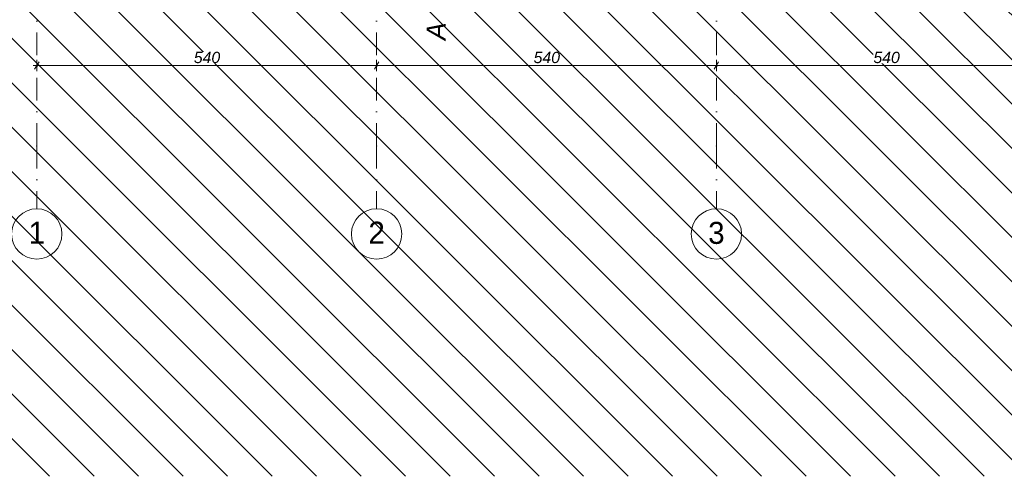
# Model space of a CAD drawing. Header units: centimetres. Extents: x -996 to 7161, y -1849 to 2591.
# Tile 2 of 49: x 811 to 2376, y -1849 to -1123. Entities that reach past the tile are written whole.
import ezdxf
from ezdxf.enums import TextEntityAlignment as Align

# ---------------------------------------------------------------- set-up
doc = ezdxf.new("R2010")
doc.units = ezdxf.units.CM
doc.header["$LTSCALE"] = 0.1
doc.header["$MEASUREMENT"] = 0
doc.linetypes.add('Kropki i Kreski', pattern=[720, 360, -180, 0, -180])
doc.linetypes.add('Wipeout_Contour', pattern=[1000, 0, -1000])
for name, color, linetype in [('1_przekroje.K_IR', 7, 'Continuous'), ('4_osie.ISTN', 7, 'Continuous'), ('5_opisy.K_IR', 7, 'Continuous'), ('5_wymiary.ISTN', 7, 'Continuous')]:
    doc.layers.add(name, color=color, linetype=linetype)
doc.styles.add('GENERATED_STYLE_1', font='txt')
doc.styles.add('GENERATED_STYLE_2', font='txt')
doc.dimstyles.new('GENERATED_STYLE__1', dxfattribs={"dimtxt": 18, "dimasz": 9.178744, "dimexe": 0.18, "dimexo": 2, "dimgap": 0.09, "dimtad": 1, "dimtih": 1, "dimtoh": 1, "dimdec": 0, "dimzin": 0, "dimdsep": 46, "dimtxsty": 'GENERATED_STYLE_2', "dimblk": 'ARROWHEAD_2', "dimblk1": 'ARROWHEAD_2', "dimblk2": 'ARROWHEAD_2', "dimcen": 0.09, "dimclrd": 252, "dimclre": 252, "dimclrt": 252, "dimadec": 1, "dimazin": 0, "dimtfac": 1, "dimtdec": 4, "dimtmove": 0, "dimatfit": 3, "dimfxl": 1, "dimtolj": 1, "dimtzin": 0, "dimarcsym": 0})

# ---------------------------------------------------------------- blocks, each defined once
blk = doc.blocks.new('Wypełnienie_1_1', base_point=(0, 180))
at = {"layer": '5_opisy.K_IR', "linetype": 'Continuous', "lineweight": 0}
h = blk.add_hatch(dxfattribs=at)
h.set_pattern_fill('PZT_oznaczenia_dróg_dla__EA', color=252, style=0, pattern_type=2)
h.set_pattern_definition([(315, (0, 0), (35.35534, 35.35534), [])])
h.paths.add_polyline_path([(-995.5, -1848.9), (7161.2, -1848.9), (7161.2, 2591.1), (-995.5, 2591.1)])
h.paths.add_polyline_path([(818.6, -639), (666, -638.7), (666.3, -444.9), (818.6, -444.6), (818.6, -445), (818.6, 1591.1), (902.4, 1591.1), (902.4, 2146.9), (1582.4, 2146.9), (1582.4, 1591.1), (6098, 1591.1), (6098, -853.2), (4675.5, -853.2), (4675.5, 953.2), (4002.5, 953.2), (4002.5, -55.4), (4151.1, -55.4), (4151.3, -80.4), (4241.7, -227.7), (4241.7, -252.7), (4010.3, -252.7), (4025.7, -849.1), (818.6, -848.9)], flags=0)
blk = doc.blocks.new('Standardowy znacznik osi[1]_1', base_point=(838.6, -1423.4))
at = {"layer": '4_osie.ISTN', "color": 252, "linetype": 'Kropki i Kreski', "lineweight": 0}
for q in [(838.6, 2396.6), (838.6, -1423.4)]:
    blk.add_line((838.6, -1323.4), q, dxfattribs=at)
at = {"layer": '4_osie.ISTN', "color": 252, "linetype": 'Continuous', "lineweight": 0}
blk.add_circle((838.6, -1463.4), 40, dxfattribs=at)
at = {"layer": '4_osie.ISTN', "color": 252, "linetype": 'Kropki i Kreski', "lineweight": 0}
blk.add_point((838.6, -1323.4), dxfattribs=at)
blk.add_point((838.6, -1323.4), dxfattribs=at)
at = {"layer": '4_osie.ISTN', "color": 252, "lineweight": 0, "style": 'GENERATED_STYLE_1'}
for tag, p in [('AC_MarkerText_1_1', (838.6, 2538.6)), ('AC_MarkerText_1_0', (838.6, -1461.4))]:
    blk.add_attdef(tag, text='', height=35, rotation=360, dxfattribs=at).set_placement(p, align=Align.MIDDLE_CENTER)
blk = doc.blocks.new('Standardowy znacznik osi[2]_1', base_point=(1918.6, -1423.4))
at = {"layer": '4_osie.ISTN', "color": 252, "linetype": 'Kropki i Kreski', "lineweight": 0}
for q in [(1918.6, 2396.6), (1918.6, -1423.4)]:
    blk.add_line((1918.6, -1323.4), q, dxfattribs=at)
at = {"layer": '4_osie.ISTN', "color": 252, "linetype": 'Continuous', "lineweight": 0}
blk.add_circle((1918.6, -1463.4), 40, dxfattribs=at)
at = {"layer": '4_osie.ISTN', "color": 252, "linetype": 'Kropki i Kreski', "lineweight": 0}
blk.add_point((1918.6, -1323.4), dxfattribs=at)
blk.add_point((1918.6, -1323.4), dxfattribs=at)
at = {"layer": '4_osie.ISTN', "color": 252, "lineweight": 0, "style": 'GENERATED_STYLE_1'}
for tag, p in [('AC_MarkerText_1_1', (1918.6, 2538.3)), ('AC_MarkerText_1_0', (1918.6, -1461.7))]:
    blk.add_attdef(tag, text='', height=35, rotation=360, dxfattribs=at).set_placement(p, align=Align.MIDDLE_CENTER)
blk = doc.blocks.new('Standardowy znacznik osi[10]_1', base_point=(1378.6, -1423.4))
at = {"layer": '4_osie.ISTN', "color": 252, "linetype": 'Kropki i Kreski', "lineweight": 0}
for q in [(1378.6, 2396.6), (1378.6, -1423.4)]:
    blk.add_line((1378.6, -1323.4), q, dxfattribs=at)
at = {"layer": '4_osie.ISTN', "color": 252, "linetype": 'Continuous', "lineweight": 0}
blk.add_circle((1378.6, -1463.4), 40, dxfattribs=at)
at = {"layer": '4_osie.ISTN', "color": 252, "linetype": 'Kropki i Kreski', "lineweight": 0}
blk.add_point((1378.6, -1323.4), dxfattribs=at)
blk.add_point((1378.6, -1323.4), dxfattribs=at)
at = {"layer": '4_osie.ISTN', "color": 252, "lineweight": 0, "style": 'GENERATED_STYLE_1'}
for tag, p in [('AC_MarkerText_1_1', (1378.6, 2538.6)), ('AC_MarkerText_1_0', (1378.6, -1461.4))]:
    blk.add_attdef(tag, text='', height=35, rotation=360, dxfattribs=at).set_placement(p, align=Align.MIDDLE_CENTER)
blk = doc.blocks.new('*D232')
at = {"layer": '5_wymiary.ISTN', "color": 252, "linetype": 'Continuous', "lineweight": 0}
for p, q in [((838.6, -1204.6), (838.6, -1186.4)), ((1378.6, -1204.6), (1378.6, -1186.4)), ((832.7, -1195.5), (838.6, -1195.5)), ((842.1, -1189.5), (835.1, -1201.5)), ((838.6, -1195.5), (1378.6, -1195.5)), ((1382.1, -1189.5), (1375.1, -1201.5))]:
    blk.add_line(p, q, dxfattribs=at)
at = {"color": 254, "linetype": 'Wipeout_Contour', "lineweight": 0, "ltscale": 6485.188067}
blk.add_wipeout([(1088.1, -1191.9), (1129.1, -1191.9), (1129.1, -1173.9), (1088.1, -1173.9)], dxfattribs=at).dxf.layer = '5_wymiary.ISTN'
at = {"layer": '5_wymiary.ISTN', "color": 252, "lineweight": 0, "insert": (1088.1, -1191.9), "char_height": 18, "attachment_point": 7, "style": 'GENERATED_STYLE_2'}
blk.add_mtext('\\A1;{\\pql;\\fArial|b0|i1|c238|p38;540}', dxfattribs=at)
blk = doc.blocks.new('ARROWHEAD_2')
at = {"color": 0, "linetype": 'Continuous', "lineweight": 0}
for p, q in [((0, 0), (-1, 0)), ((-0.38, -0.66), (0.38, 0.66))]:
    blk.add_line(p, q, dxfattribs=at)
blk = doc.blocks.new('*D234')
at = {"layer": '5_wymiary.ISTN', "color": 252, "linetype": 'Continuous', "lineweight": 0}
for p, q in [((1378.6, -1204.6), (1378.6, -1186.4)), ((1918.6, -1204.6), (1918.6, -1186.4)), ((1382.1, -1189.5), (1375.1, -1201.5)), ((1378.6, -1195.5), (1918.6, -1195.5)), ((1922.1, -1189.5), (1915.1, -1201.5))]:
    blk.add_line(p, q, dxfattribs=at)
at = {"color": 254, "linetype": 'Wipeout_Contour', "lineweight": 0, "ltscale": 8116.613034}
blk.add_wipeout([(1628.1, -1191.9), (1669.1, -1191.9), (1669.1, -1173.9), (1628.1, -1173.9)], dxfattribs=at).dxf.layer = '5_wymiary.ISTN'
at = {"layer": '5_wymiary.ISTN', "color": 252, "lineweight": 0, "insert": (1628.1, -1191.9), "char_height": 18, "attachment_point": 7, "style": 'GENERATED_STYLE_2'}
blk.add_mtext('\\A1;{\\pql;\\fArial|b0|i1|c238|p38;540}', dxfattribs=at)
blk = doc.blocks.new('*D235')
at = {"layer": '5_wymiary.ISTN', "color": 252, "linetype": 'Continuous', "lineweight": 0}
for p, q in [((1918.6, -1204.6), (1918.6, -1186.4)), ((2458.6, -1204.6), (2458.6, -1186.4)), ((1922.1, -1189.5), (1915.1, -1201.5)), ((1918.6, -1195.5), (2458.6, -1195.5)), ((2462.1, -1189.5), (2455.1, -1201.5))]:
    blk.add_line(p, q, dxfattribs=at)
at = {"color": 254, "linetype": 'Wipeout_Contour', "lineweight": 0, "ltscale": 9951.520623}
blk.add_wipeout([(2168.1, -1191.9), (2209.1, -1191.9), (2209.1, -1173.9), (2168.1, -1173.9)], dxfattribs=at).dxf.layer = '5_wymiary.ISTN'
at = {"layer": '5_wymiary.ISTN', "color": 252, "lineweight": 0, "insert": (2168.1, -1191.9), "char_height": 18, "attachment_point": 7, "style": 'GENERATED_STYLE_2'}
blk.add_mtext('\\A1;{\\pql;\\fArial|b0|i1|c238|p38;540}', dxfattribs=at)
blk = doc.blocks.new('Płaszczyzna odcinająca_1_1', base_point=(1495.9, 2185.9))
at = {"layer": '1_przekroje.K_IR', "color": 7, "lineweight": 0, "insert": (1488.2, -1127), "char_height": 30, "attachment_point": 9, "rotation": 90, "style": 'GENERATED_STYLE_2'}
blk.add_mtext('\\A1;{\\pqr;\\pt0;\\fArial|b0|i1|c238|p38;A}', dxfattribs=at)
blk = doc.blocks.new('Wymiary_1', base_point=(838.6, -1195.5))
at = {"layer": '5_wymiary.ISTN', "color": 252, "linetype": 'Continuous', "lineweight": 0}
dim = blk.add_linear_dim(base=(1378.6, -1195.5), p1=(838.6, -228.9), p2=(1378.6, -228.9), dimstyle='GENERATED_STYLE__1', dxfattribs=at)
dim.commit()
dim.dimension.update_dxf_attribs({"geometry": '*D232', "text_midpoint": (1108.7, -1182.9), "dimtype": 160})
dim = blk.add_linear_dim(base=(1918.6, -1195.5), p1=(1378.6, -228.9), p2=(1918.6, -228.9), dimstyle='GENERATED_STYLE__1', dxfattribs=at)
dim.commit()
dim.dimension.update_dxf_attribs({"geometry": '*D234', "text_midpoint": (1648.7, -1182.9), "dimtype": 160})
dim = blk.add_linear_dim(base=(2458.6, -1195.5), p1=(1918.6, -228.9), p2=(2458.6, -828.9), dimstyle='GENERATED_STYLE__1', dxfattribs=at)
dim.commit()
dim.dimension.update_dxf_attribs({"geometry": '*D235', "text_midpoint": (2188.7, -1182.9), "dimtype": 160})

msp = doc.modelspace()

# ---------------------------------------------------------------- block references
at = {"layer": '4_osie.ISTN', "color": 252, "linetype": 'Continuous', "lineweight": 0}
ref = msp.add_blockref('Standardowy znacznik osi[1]_1', (838.6, -1423.4), dxfattribs=at)
ref.add_attrib('AC_MarkerText_1', '1', dxfattribs={"color": 252, "lineweight": 0, "height": 35, "rotation": 360, "style": 'GENERATED_STYLE_1'}).set_placement((838.6, -1461.4), align=Align.MIDDLE_CENTER)
ref = msp.add_blockref('Standardowy znacznik osi[10]_1', (1378.6, -1423.4), dxfattribs=at)
ref.add_attrib('AC_MarkerText_1', '2', dxfattribs={"color": 252, "lineweight": 0, "height": 35, "rotation": 360, "style": 'GENERATED_STYLE_1'}).set_placement((1378.6, -1461.4), align=Align.MIDDLE_CENTER)
ref = msp.add_blockref('Standardowy znacznik osi[2]_1', (1918.6, -1423.4), dxfattribs=at)
ref.add_attrib('AC_MarkerText_1', '3', dxfattribs={"color": 252, "lineweight": 0, "height": 35, "rotation": 360, "style": 'GENERATED_STYLE_1'}).set_placement((1918.6, -1461.7), align=Align.MIDDLE_CENTER)
at = {"layer": '5_opisy.K_IR', "color": 252, "linetype": 'Continuous', "lineweight": 0}
msp.add_blockref('Wypełnienie_1_1', (0, 180), dxfattribs=at)

# ---------------------------------------------------------------- next in the draw order: block references
at = {"layer": '5_wymiary.ISTN', "color": 252, "linetype": 'Continuous', "lineweight": 0}
msp.add_blockref('Wymiary_1', (838.6, -1195.5), dxfattribs=at)

# ---------------------------------------------------------------- next in the draw order: block references
at = {"layer": '1_przekroje.K_IR', "color": 7, "lineweight": 15}
msp.add_blockref('Płaszczyzna odcinająca_1_1', (1495.9, 2185.9), dxfattribs=at)

doc.saveas('drawing.dxf')
